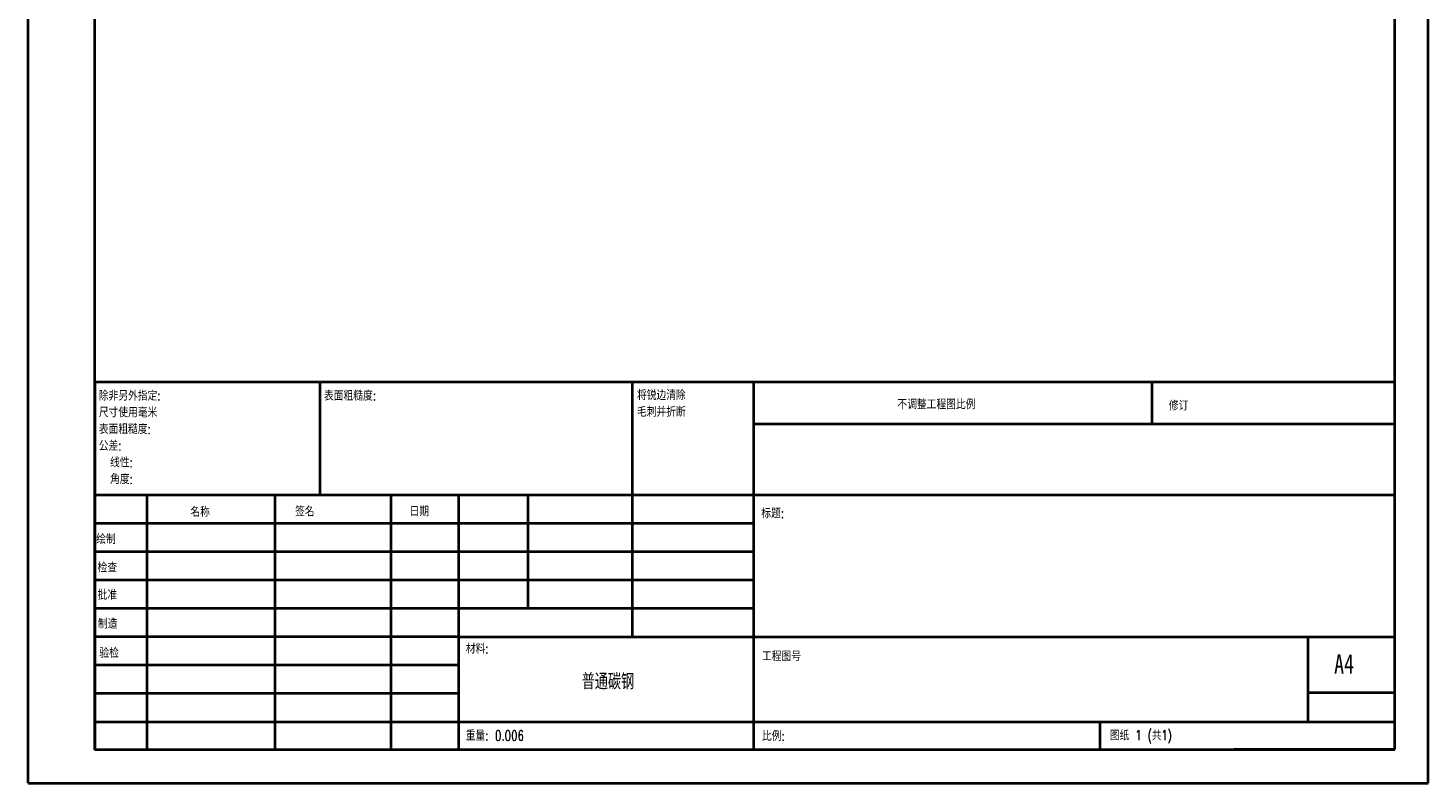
# Model space of a CAD drawing. Header units: millimetres. Extents: x 0 to 210, y 0 to 297.
# Tile 1 of 8: x 0 to 210, y 0 to 113. Entities that reach past the tile are written whole.
import ezdxf

# ---------------------------------------------------------------- set-up
doc = ezdxf.new("R2010")
doc.units = ezdxf.units.MM
doc.styles.add('SLDTEXTSTYLE0', font='TXT', dxfattribs={"width": 0.75, "bigfont": 'bigfont'})
doc.styles.add('SLDTEXTSTYLE1', font='TXT', dxfattribs={"width": 0.75})
doc.styles.add('SLDTEXTSTYLE2', font='TXT', dxfattribs={"width": 0.694444, "bigfont": 'bigfont'})

# ---------------------------------------------------------------- blocks, each defined once
blk = doc.blocks.new('SW_NOTE_0')
at = {"color": 0, "linetype": 'Continuous', "lineweight": 0, "char_height": 1.5, "attachment_point": 1, "style": 'SLDTEXTSTYLE0'}
for s, insert in [('\\M+18FAB锐边\\M+190B4\\M+18F9C', (0, 1.93)), ('\\M+196D1\\M+18E68\\M+19BF3\\M+190DC\\M+19266', (0, -0.57))]:
    blk.add_mtext(s, dxfattribs=dict(at, insert=insert))
blk = doc.blocks.new('SW_NOTE_1')
at = {"color": 0, "linetype": 'Continuous', "lineweight": 0, "char_height": 1.5, "attachment_point": 1, "style": 'SLDTEXTSTYLE0'}
for s, insert in [('\\M+18F9C\\M+194F1另\\M+18A4F\\M+18E77\\M+192E8:', (0, 1.93)), ('\\M+18EDA\\M+190A1\\M+18E67\\M+19770\\M+19F7C\\M+195C4', (0, -0.57)), ('\\M+1955C\\M+196CA\\M+19165糙\\M+19378:', (0, -3.07)), ('\\M+18CF6\\M+18DB7:', (0, -5.57)), ('线\\M+190AB:', (1.69, -8.07)), ('\\M+18A70\\M+19378:', (1.69, -10.57))]:
    blk.add_mtext(s, dxfattribs=dict(at, insert=insert))

msp = doc.modelspace()

# ---------------------------------------------------------------- linework, layer by layer
at = {"color": 7, "linetype": 'Continuous', "lineweight": 40}
for p, q in [((0.08, 0.21), (0.08, 297.21)), ((210.08, 0.21), (210.08, 297.21)), ((10.08, 5.21), (10.08, 292.21)), ((205.08, 5.21), (205.08, 292.21)), ((10.11, 60.37), (205.08, 60.37)), ((10.11, 60.37), (10.11, 5.12)), ((43.91, 43.37), (43.91, 60.37)), ((90.71, 60.37), (90.71, 22.12)), ((108.91, 60.37), (108.91, 5.12)), ((168.68, 54.09), (168.68, 60.46)), ((205.08, 54), (108.91, 54)), ((205.08, 43.37), (10.11, 43.37)), ((17.91, 43.37), (17.91, 5.12)), ((37.1, 43.37), (37.1, 5.12)), ((54.51, 43.37), (54.51, 5.12)), ((64.71, 5.12), (64.71, 43.37)), ((75.11, 26.37), (75.11, 43.37)), ((108.91, 39.12), (10.11, 39.12)), ((108.91, 34.87), (10.11, 34.87)), ((108.91, 30.62), (10.11, 30.62)), ((108.91, 26.37), (10.11, 26.37)), ((64.71, 22.12), (10.11, 22.12)), ((64.71, 22.12), (205.08, 22.12)), ((192.08, 9.46), (192.08, 22.21)), ((64.71, 17.87), (10.11, 17.87)), ((64.71, 13.62), (10.11, 13.62)), ((205.08, 13.71), (192.08, 13.71)), ((10.11, 9.37), (205.08, 9.37)), ((160.88, 5.21), (160.88, 9.46)), ((10.08, 5.21), (205.08, 5.21)), ((205.08, 5.21), (180.99, 5.21)), ((0.08, 0.21), (210.08, 0.21))]:
    msp.add_line(p, q, dxfattribs=at)

# ---------------------------------------------------------------- block references
at = {"color": 7, "linetype": 'Continuous', "lineweight": 0}
for name, p in [('SW_NOTE_1', (10.7, 57.11)), ('SW_NOTE_0', (91.42, 57.19))]:
    msp.add_blockref(name, p, dxfattribs=at)

# ---------------------------------------------------------------- texts
for s, insert, char_height, attachment_point, style in [('\\M+1955C\\M+196CA\\M+19165糙\\M+19378:', (44.48, 59.04), 1.5, 1, 'SLDTEXTSTYLE0'), ('\\M+19573调\\M+190AE\\M+18D48\\M+192F6图\\M+194E4\\M+197E1', (130.49, 57.75), 1.5, 1, 'SLDTEXTSTYLE0'), ('\\M+18F43订', (171.21, 57.55), 1.5, 1, 'SLDTEXTSTYLE0'), ('\\M+196BC\\M+18FCC', (24.43, 41.62), 1.5, 1, 'SLDTEXTSTYLE0'), ('签\\M+196BC', (40.14, 41.68), 1.5, 1, 'SLDTEXTSTYLE0'), ('\\M+193FA\\M+18AFA', (57.33, 41.7), 1.5, 1, 'SLDTEXTSTYLE0'), ('标题:', (110.07, 41.4), 1.5, 1, 'SLDTEXTSTYLE0'), ('绘\\M+190A7', (10.32, 37.55), 1.5, 1, 'SLDTEXTSTYLE0'), ('检查', (10.52, 33.28), 1.5, 1, 'SLDTEXTSTYLE0'), ('\\M+194E1\\M+18F79', (10.51, 29.19), 1.5, 1, 'SLDTEXTSTYLE0'), ('\\M+190A7\\M+191A2', (10.57, 24.85), 1.5, 1, 'SLDTEXTSTYLE0'), ('\\M+18DDE\\M+197BF:', (65.76, 21.11), 1.5, 1, 'SLDTEXTSTYLE0'), ('验检', (10.78, 20.47), 1.5, 1, 'SLDTEXTSTYLE0'), ('\\M+18D48\\M+192F6图\\M+18D86', (110.18, 19.99), 1.5, 1, 'SLDTEXTSTYLE0'), ('A4', (196, 19.52), 2.91, 1, 'SLDTEXTSTYLE1'), ('\\M+19581\\M+192CA碳钢', (87.07, 16.61), 2.3813, 2, 'SLDTEXTSTYLE0'), ('\\M+18F64\\M+197CA: 0.006', (65.73, 8.07), 1.4986, 1, 'SLDTEXTSTYLE0'), ('\\M+194E4\\M+197E1:', (110.18, 8.02), 1.5, 1, 'SLDTEXTSTYLE0'), ('图纸 1 (\\M+18BA41)', (162.36, 8.11), 1.5, 1, 'SLDTEXTSTYLE2')]:
    msp.add_mtext(s, dxfattribs=dict(at, insert=insert, char_height=char_height, attachment_point=attachment_point, style=style))

doc.saveas('drawing.dxf')
